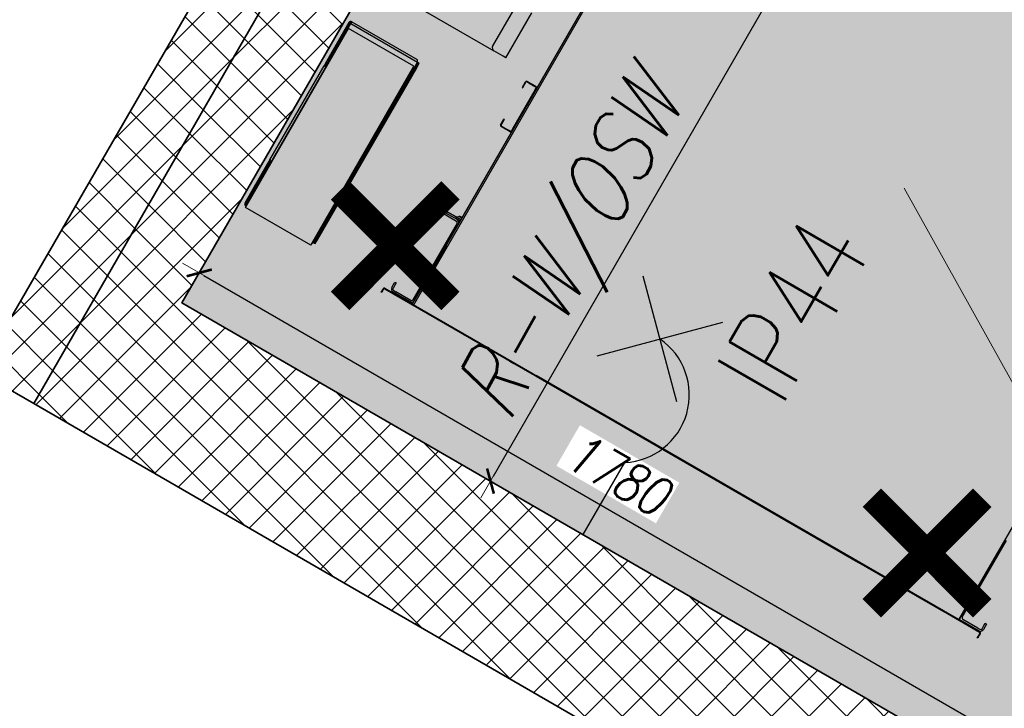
# Model space of a CAD drawing. Header units: millimetres. Extents: x 558 to 24951, y -5755 to 7551.
# Tile 5 of 32: x 23168 to 23357, y 6625 to 6757. Entities that reach past the tile are written whole.
import ezdxf

# ---------------------------------------------------------------- set-up
doc = ezdxf.new("R2010")
doc.units = ezdxf.units.MM
doc.layers.get('0').update_dxf_attribs({"color": 252})
doc.layers.get('Defpoints').update_dxf_attribs({"color": 252})
doc.layers.add('FBThlon- Ośw. podstawowe', color=5, linetype='Continuous')
doc.layers.add('K_Dzwig', color=252, linetype='Continuous')
for name, color, linetype, lineweight in [('K_Grube', 252, 'Continuous', 35), ('K_Kreskowanie', 252, 'Continuous', 5), ('K_Opis_zmienny', 252, 'Continuous', 13), ('K_Wyburzenia', 252, 'Continuous', 5), ('K_Wymiarowanie', 252, 'Continuous', 13)]:
    doc.layers.add(name, color=color, linetype=linetype, lineweight=lineweight)
doc.styles.add('FBThlon - legenda', font='simplex.shx', dxfattribs={"width": 0.8})
doc.styles.add('ROMANSpochyły', font='romans.shx', dxfattribs={"width": 0.8, "oblique": 15})
doc.styles.add('Zwykły 50', font='romans.shx', dxfattribs={"width": 0.8, "oblique": 10, "height": 7.5})
doc.dimstyles.new('Skala_50', dxfattribs={"dimtxt": 7.5, "dimasz": 1, "dimexe": 1.25, "dimexo": 0.625, "dimgap": 3, "dimtad": 1, "dimdec": 1, "dimlfac": 10, "dimrnd": 0.5, "dimdsep": 46, "dimtxsty": 'Zwykły 50', "dimblk": 'Wymiar', "dimcen": 2.5, "dimse1": 1, "dimse2": 1, "dimazin": 0, "dimtfac": 1, "dimtdec": 1, "dimtix": 1, "dimtmove": 0, "dimatfit": 3, "dimfxl": 1, "dimtfill": 1, "dimarcsym": 0})
pattern_1 = [(45, (2962.861, -2454.189), (-3.5921024, 3.5921024), []), (135, (2962.861, -2454.189), (-3.5921024, -3.5921024), [])]

# ---------------------------------------------------------------- blocks, each defined once
blk = doc.blocks.new('kabina')
at = {"layer": 'K_Dzwig'}
for p, q in [((17788.31, -7356.88), (17788.31, -7159.85)), ((17788.01, -7254.61), (17788.01, -7356.88)), ((17909.31, -7356.88), (17909.31, -7284.47)), ((17779.96, -7306.95), (17779.96, -7296.95)), ((17776.66, -7306.35), (17776.66, -7298.25)), ((17755.76, -7306.95), (17777.26, -7306.95)), ((17779.36, -7306.95), (17777.26, -7306.95)), ((17779.96, -7306.95), (17779.36, -7306.95)), ((17785.75, -7308.97), (17785.75, -7308.85)), ((17786.42, -7308.85), (17785.75, -7308.85)), ((17786.42, -7308.97), (17785.75, -7308.97)), ((17786.42, -7308.85), (17786.42, -7308.97)), ((17786.52, -7308.85), (17786.42, -7308.85)), ((17786.42, -7308.97), (17786.52, -7308.97)), ((17786.52, -7308.97), (17786.52, -7308.85)), ((17786.94, -7308.85), (17786.52, -7308.85)), ((17786.94, -7308.97), (17786.52, -7308.97)), ((17787.04, -7308.85), (17786.94, -7308.85)), ((17786.94, -7308.85), (17786.94, -7308.97)), ((17786.94, -7308.97), (17787.04, -7308.97)), ((17787.04, -7308.97), (17787.04, -7308.85)), ((17787.77, -7308.85), (17787.04, -7308.85)), ((17787.77, -7308.97), (17787.04, -7308.97)), ((17787.77, -7308.97), (17787.77, -7308.85)), ((17785.51, -7309.09), (17785.63, -7309.09)), ((17785.51, -7310.25), (17785.51, -7309.09)), ((17785.63, -7310.25), (17785.51, -7310.25)), ((17785.51, -7310.25), (17785.51, -7310.35)), ((17785.51, -7310.35), (17785.63, -7310.35)), ((17785.63, -7310.25), (17785.63, -7309.09)), ((17785.63, -7310.35), (17785.63, -7310.25)), ((17787.89, -7309.09), (17788.01, -7309.09)), ((17787.89, -7309.45), (17787.89, -7309.09)), ((17788.01, -7309.45), (17787.89, -7309.45)), ((17787.89, -7309.45), (17787.89, -7309.55)), ((17787.89, -7309.55), (17788.01, -7309.55)), ((17787.89, -7309.55), (17787.89, -7318.15)), ((17750.66, -7316.18), (17750.46, -7316.18)), ((17750.46, -7316.18), (17750.46, -7324.78)), ((17750.66, -7316.18), (17750.66, -7324.78)), ((17750.86, -7315.78), (17765.33, -7315.78)), ((17750.86, -7315.78), (17750.86, -7316.18)), ((17750.86, -7316.18), (17765.66, -7316.18)), ((17750.86, -7356.18), (17750.86, -7316.18)), ((17765.66, -7356.18), (17765.66, -7316.18)), ((17765.66, -7316.18), (17765.86, -7316.18)), ((17766.06, -7316.18), (17765.86, -7316.18)), ((17765.86, -7316.18), (17765.86, -7317.18)), ((17766.06, -7317.18), (17766.06, -7316.18)), ((17750.96, -7356.88), (17750.96, -7317.18)), ((17765.46, -7317.18), (17750.96, -7317.18)), ((17765.46, -7356.88), (17765.46, -7317.18)), ((17765.86, -7317.18), (17766.06, -7317.18)), ((17765.86, -7355.18), (17765.86, -7317.18)), ((17766.06, -7355.18), (17766.06, -7317.18)), ((17785.63, -7317.35), (17785.51, -7317.35)), ((17785.51, -7317.35), (17785.51, -7317.45)), ((17785.51, -7317.45), (17785.63, -7317.45)), ((17785.51, -7318.61), (17785.51, -7317.45)), ((17785.63, -7317.45), (17785.63, -7317.35)), ((17785.63, -7318.61), (17785.63, -7317.45)), ((17788.01, -7318.15), (17787.89, -7318.15)), ((17787.89, -7318.15), (17787.89, -7318.25)), ((17787.89, -7318.25), (17788.01, -7318.25)), ((17787.89, -7318.25), (17787.89, -7318.61)), ((17785.51, -7318.61), (17785.63, -7318.61)), ((17785.75, -7318.85), (17785.75, -7318.73)), ((17785.75, -7318.73), (17786.42, -7318.73)), ((17785.75, -7318.85), (17786.42, -7318.85)), ((17786.42, -7318.73), (17786.42, -7318.85)), ((17786.52, -7318.73), (17786.42, -7318.73)), ((17786.42, -7318.85), (17786.52, -7318.85)), ((17786.52, -7318.85), (17786.52, -7318.73)), ((17786.52, -7318.73), (17786.94, -7318.73)), ((17786.52, -7318.85), (17786.94, -7318.85)), ((17786.94, -7318.73), (17786.94, -7318.85)), ((17787.04, -7318.73), (17786.94, -7318.73)), ((17786.94, -7318.85), (17787.04, -7318.85)), ((17787.04, -7318.85), (17787.04, -7318.73)), ((17787.77, -7318.73), (17787.04, -7318.73)), ((17787.77, -7318.85), (17787.04, -7318.85)), ((17787.77, -7318.73), (17787.77, -7318.85)), ((17787.89, -7318.61), (17788.01, -7318.61)), ((17750.66, -7324.78), (17750.46, -7324.78)), ((17750.46, -7324.78), (17750.46, -7325.78)), ((17750.46, -7325.78), (17750.66, -7325.78)), ((17750.46, -7346.58), (17750.46, -7325.78)), ((17750.66, -7325.78), (17750.66, -7324.78)), ((17783.01, -7339.83), (17783.01, -7339.13)), ((17783.31, -7339.13), (17783.31, -7339.83)), ((17783.61, -7338.53), (17784.11, -7338.53)), ((17784.11, -7338.83), (17783.61, -7338.83)), ((17784.11, -7338.53), (17787.41, -7338.53)), ((17784.11, -7338.83), (17787.41, -7338.83)), ((17784.51, -7338.53), (17784.51, -7338.23)), ((17784.51, -7338.23), (17785.01, -7338.23)), ((17785.01, -7338.16), (17786.89, -7338.16)), ((17786.89, -7338.23), (17785.01, -7338.23)), ((17786.89, -7338.23), (17787.3, -7338.23)), ((17787.41, -7338.23), (17787.3, -7338.23)), ((17787.71, -7337.83), (17787.71, -7337.74)), ((17787.71, -7337.93), (17787.71, -7337.83)), ((17787.71, -7339.13), (17787.71, -7356.13)), ((17909.61, -7356.13), (17909.61, -7339.13)), ((17783.01, -7340.33), (17783.01, -7339.83)), ((17783.31, -7340.33), (17783.01, -7340.33)), ((17783.31, -7339.83), (17783.31, -7340.33)), ((17788.01, -7344.78), (17788.01, -7356.13)), ((17788.31, -7356.87), (17788.31, -7343.82)), ((17909.31, -7356.63), (17909.31, -7343.82)), ((17909.31, -7344.72), (17909.31, -7344.82)), ((17909.31, -7356.13), (17909.31, -7344.82)), ((17750.66, -7346.58), (17750.46, -7346.58)), ((17750.46, -7346.58), (17750.46, -7347.58)), ((17750.66, -7347.58), (17750.66, -7346.58)), ((17750.46, -7347.58), (17750.66, -7347.58)), ((17750.46, -7347.58), (17750.46, -7356.18)), ((17750.66, -7347.58), (17750.66, -7356.18)), ((17750.66, -7356.18), (17750.46, -7356.18)), ((17750.86, -7356.18), (17750.86, -7356.58)), ((17750.86, -7356.18), (17750.96, -7356.18)), ((17765.46, -7356.18), (17765.66, -7356.18)), ((17765.66, -7356.18), (17765.86, -7356.18)), ((17766.06, -7355.18), (17765.86, -7355.18)), ((17765.86, -7355.18), (17765.86, -7356.18)), ((17765.86, -7356.18), (17766.06, -7356.18)), ((17766.06, -7356.18), (17766.06, -7355.18)), ((17783.01, -7355.43), (17783.01, -7354.93)), ((17783.01, -7354.93), (17783.31, -7354.93)), ((17783.01, -7356.13), (17783.01, -7355.43)), ((17783.31, -7354.93), (17783.31, -7355.43)), ((17783.31, -7355.43), (17783.31, -7356.13)), ((17788.01, -7356.88), (17788.01, -7356.13)), ((17909.31, -7356.01), (17909.31, -7356.64)), ((17909.31, -7356.13), (17909.31, -7356.51)), ((17914.01, -7355.43), (17914.01, -7354.93)), ((17914.01, -7354.93), (17914.31, -7354.93)), ((17914.01, -7356.13), (17914.01, -7355.43)), ((17914.31, -7354.93), (17914.31, -7355.43)), ((17914.31, -7355.43), (17914.31, -7356.13)), ((17750.96, -7356.58), (17750.86, -7356.58)), ((17765.46, -7356.88), (17750.96, -7356.88)), ((17781.69, -7357.58), (17781.69, -7357.12)), ((17781.69, -7357.88), (17781.69, -7357.58)), ((17781.81, -7357.88), (17781.69, -7357.88)), ((17781.81, -7357.58), (17781.81, -7357.12)), ((17781.81, -7357.58), (17781.81, -7357.88)), ((17781.93, -7356.88), (17814.61, -7356.88)), ((17781.93, -7357), (17814.61, -7357)), ((17783.61, -7356.43), (17784.11, -7356.43)), ((17784.11, -7356.73), (17783.61, -7356.73)), ((17787.41, -7356.43), (17784.11, -7356.43)), ((17788.01, -7356.73), (17784.11, -7356.73)), ((17784.83, -7356.88), (17784.83, -7356.76)), ((17784.83, -7356.76), (17784.97, -7356.76)), ((17784.97, -7356.76), (17787.28, -7356.76)), ((17787.28, -7356.76), (17787.64, -7356.76)), ((17787.64, -7356.76), (17787.89, -7356.76)), ((17787.89, -7356.88), (17787.89, -7356.76)), ((17809.73, -7357), (17810.61, -7357)), ((17814.61, -7356.88), (17815.57, -7356.88)), ((17814.61, -7357), (17815.57, -7357)), ((17909.18, -7356.88), (17815.47, -7356.88)), ((17815.57, -7356.88), (17891.11, -7356.88)), ((17815.57, -7357), (17887.11, -7357)), ((17887.11, -7357), (17905.93, -7357)), ((17891.11, -7356.88), (17905.45, -7356.88)), ((17913.95, -7356.88), (17905.45, -7356.88)), ((17913.95, -7357), (17905.93, -7357)), ((17909.31, -7356.51), (17909.31, -7356.64)), ((17909.31, -7356.64), (17909.31, -7356.88)), ((17909.31, -7356.76), (17910.03, -7356.76)), ((17913.21, -7356.43), (17909.91, -7356.43)), ((17910.03, -7356.76), (17912.34, -7356.76)), ((17912.34, -7356.76), (17913.88, -7356.76)), ((17912.49, -7356.76), (17912.49, -7356.88)), ((17913.21, -7356.43), (17913.71, -7356.43)), ((17914.07, -7357.78), (17914.07, -7357.12)), ((17914.07, -7358.08), (17914.07, -7357.78)), ((17914.19, -7358.08), (17914.07, -7358.08)), ((17914.19, -7357.78), (17914.19, -7357.12)), ((17914.19, -7357.78), (17914.19, -7358.08))]:
    blk.add_line(p, q, dxfattribs=at)
for centre, radius, start, end in [((17777.26, -7306.35), 0.6, 180, 270), ((17785.75, -7309.09), 0.24, 90, 180), ((17785.75, -7309.09), 0.12, 90, 180), ((17787.77, -7309.09), 0.24, 0, 90), ((17787.77, -7309.09), 0.12, 0, 90), ((17750.86, -7316.18), 0.4, 90, 180), ((17750.86, -7316.18), 0.2, 90, 180), ((17785.75, -7318.61), 0.24, 180, 270), ((17785.75, -7318.61), 0.12, 180, 270), ((17787.77, -7318.61), 0.12, 270, 0), ((17787.77, -7318.61), 0.24, 270, 0), ((17783.61, -7339.13), 0.6, 90, 180), ((17783.61, -7339.13), 0.3, 90, 180), ((17785.01, -7337.66), 0.5, 180, 270), ((17786.89, -7337.66), 0.5, 270, 325.1713), ((17787.71, -7338.23), 0.5, 126.9293, 145.1713), ((17787.41, -7339.13), 0.6, 0, 90), ((17787.41, -7339.13), 0.3, 0, 90), ((17750.86, -7356.18), 0.4, 180, 270), ((17750.86, -7356.18), 0.2, 180, 270), ((17783.61, -7356.13), 0.6, 180, 270), ((17783.61, -7356.13), 0.3, 180, 270), ((17787.41, -7356.13), 0.3, 270, 0), ((17909.91, -7356.13), 0.3, 180, 270), ((17913.71, -7356.13), 0.3, 270, 0), ((17913.44, -7356), 0.872, 299.8967, 351.6756), ((17781.93, -7357.12), 0.24, 90, 180), ((17781.93, -7357.12), 0.12, 90, 180), ((17913.95, -7357.12), 0.24, 0, 90), ((17913.95, -7357.12), 0.12, 0, 90)]:
    blk.add_arc(centre, radius, start, end, dxfattribs=at)
for points, knots in [([(17765.66, -7316.18), (17765.63, -7316.13), (17765.58, -7316.03), (17765.5, -7315.9), (17765.42, -7315.81), (17765.36, -7315.78), (17765.33, -7315.78), (17765.33, -7315.78)], [0, 0, 0, 0, 0.242453, 0.485052, 0.72766, 0.970257, 1, 1, 1, 1]), ([(17788.01, -7337.83), (17788.01, -7337.81), (17788, -7337.78), (17787.97, -7337.75), (17787.91, -7337.73), (17787.84, -7337.73), (17787.75, -7337.73), (17787.64, -7337.75), (17787.53, -7337.78), (17787.45, -7337.81), (17787.41, -7337.83)], [0, 0, 0, 0, 0.12588, 0.248882, 0.370299, 0.491473, 0.613756, 0.738462, 0.86683, 1, 1, 1, 1]), ([(17787.41, -7338.53), (17787.45, -7338.53), (17787.52, -7338.52), (17787.63, -7338.49), (17787.74, -7338.43), (17787.83, -7338.36), (17787.91, -7338.27), (17787.96, -7338.16), (17788, -7338.05), (17788.01, -7337.97), (17788.01, -7337.93)], [0, 0, 0, 0, 0.12588, 0.248882, 0.370299, 0.491473, 0.613756, 0.738462, 0.86683, 1, 1, 1, 1]), ([(17787.41, -7338.23), (17787.43, -7338.23), (17787.46, -7338.22), (17787.52, -7338.21), (17787.57, -7338.18), (17787.62, -7338.14), (17787.66, -7338.1), (17787.69, -7338.04), (17787.7, -7337.98), (17787.71, -7337.95), (17787.71, -7337.93)], [0, 0, 0, 0, 0.137366, 0.262722, 0.379719, 0.492821, 0.606948, 0.726897, 0.856818, 1, 1, 1, 1]), ([(17765.46, -7356.5), (17765.47, -7356.49), (17765.51, -7356.46), (17765.57, -7356.35), (17765.63, -7356.24), (17765.65, -7356.19), (17765.66, -7356.18)], [0, 0, 0, 0, 0.153268, 0.552149, 0.951091, 1, 1, 1, 1])]:
    blk.add_open_spline(points, degree=3, knots=knots, dxfattribs=at)
blk = doc.blocks.new('Wymiar')
for p, q in [((0, -5), (0, 5)), ((-3.75, 0), (3.75, 0))]:
    blk.add_line(p, q)
at = {"const_width": 0.5}
blk.add_lwpolyline([(-1.77, -1.77), (1.77, 1.77)], dxfattribs=at)
blk = doc.blocks.new('*D711')
at = {"layer": 'Defpoints', "color": 0}
for p in [(23337.26, 6890.36), (23221.26, 6689.44), (23258.07, 6668.19)]:
    blk.add_point(p, dxfattribs=at)
at = {"layer": 'K_Wymiarowanie', "color": 0, "lineweight": -2, "ltscale": 5}
blk.add_line((23373.57, 6868.24), (23258.57, 6669.05), dxfattribs=at)
at = {"layer": 'K_Wymiarowanie', "color": 0, "linetype": 'ByBlock', "lineweight": -2}
for p, rotation in [((23374.07, 6869.1), 60.00000000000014), ((23258.07, 6668.19), 240.0000000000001)]:
    blk.add_blockref('Wymiar', p, dxfattribs=dict(at, rotation=rotation))
at = {"layer": 'K_Wymiarowanie', "color": 0, "ltscale": 5, "insert": (23310.22, 6772.02), "char_height": 7.5, "attachment_point": 5, "rotation": 60, "style": 'Zwykły 50', "bg_fill": 3, "box_fill_scale": 1.1, "bg_fill_color": 256, "bg_fill_true_color": 13158600, "bg_fill_transparency": 0}
blk.add_mtext('2320', dxfattribs=at)
blk = doc.blocks.new('*D809')
at = {"layer": 'Defpoints', "color": 0}
for p in [(23206.27, 6715.36), (23360.42, 6626.36), (23356.26, 6619.16)]:
    blk.add_point(p, dxfattribs=at)
at = {"layer": 'K_Wymiarowanie', "color": 0, "lineweight": -2, "ltscale": 5}
blk.add_line((23202.98, 6707.66), (23355.4, 6619.66), dxfattribs=at)
at = {"layer": 'K_Wymiarowanie', "color": 0, "linetype": 'ByBlock', "lineweight": -2}
for p, rotation in [((23202.11, 6708.16), 150.0000000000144), ((23356.26, 6619.16), 330.0000000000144)]:
    blk.add_blockref('Wymiar', p, dxfattribs=dict(at, rotation=rotation))
at = {"layer": 'K_Wymiarowanie', "color": 0, "ltscale": 5, "insert": (23282.56, 6669.5), "char_height": 7.5, "attachment_point": 5, "rotation": 330, "style": 'Zwykły 50', "bg_fill": 3, "box_fill_scale": 1.1, "bg_fill_color": 256, "bg_fill_true_color": 13158600, "bg_fill_transparency": 0}
blk.add_mtext('1780', dxfattribs=at)
blk = doc.blocks.new('*U884')
at = {"color": 0}
for points in [[(31.08, 14.84), (48.75, -2.84)], [(31.08, -2.84), (48.75, 14.84)], [(0, 0), (16, 0)]]:
    blk.add_lwpolyline(points, dxfattribs=at)
blk.add_arc((26.95, 7), 13, 212.579, 355.5883, dxfattribs=at)
at = {"color": 0, "insert": (39.92, -5.84), "char_height": 15, "width": 29.5777, "attachment_point": 1, "style": 'FBThlon - legenda'}
blk.add_mtext('IP44', dxfattribs=at)

msp = doc.modelspace()

# ---------------------------------------------------------------- hatches: boundary and pattern name
at = {"layer": 'K_Kreskowanie', "ltscale": 5}
h = msp.add_hatch(dxfattribs=at)
h.set_pattern_fill('ANSI37', color=256, scale=1.6)
h.set_pattern_definition(pattern_1)
h.paths.add_polyline_path([(23007.059, 7098.317), (22767.559, 6683.491), (22861.955, 6628.991), (22866.955, 6637.651), (22827.984, 6660.151), (22841.984, 6684.4), (22808.209, 6703.9), (22875.301, 6820.107), (22954.976, 6774.107), (22959.976, 6782.767), (22880.301, 6828.767), (23028.709, 7085.817), (23106.652, 7040.817), (23041.652, 6928.234), (23050.312, 6923.234), (23115.312, 7035.817), (23193.254, 6990.817), (23128.254, 6878.234), (23136.914, 6873.234), (23201.914, 6985.817), (23298.909, 6929.817), (23164.909, 6697.722), (23052.326, 6762.722), (22951.826, 6588.651), (22944.898, 6592.651), (22939.898, 6583.991), (22962.414, 6570.991), (22967.414, 6579.651), (22960.486, 6583.651), (22994.986, 6643.407), (23073.795, 6597.907), (23039.295, 6538.151), (23028.036, 6544.651), (23023.036, 6535.991), (23094.05, 6494.991), (23099.05, 6503.651), (23047.955, 6533.151), (23087.455, 6601.567), (23047.618, 6624.567), (23103.618, 6721.562), (23170.302, 6683.062), (23309.302, 6923.817), (23369.923, 6888.817), (23389.923, 6923.458), (23179.479, 7044.958), (23206.479, 7091.723), (23171.838, 7111.723), (23144.838, 7064.958), (23008.872, 7143.458), (22988.872, 7108.817)])
h.paths.add_polyline_path([(23038.957, 6629.567), (22999.986, 6652.067), (23055.986, 6749.062), (23094.957, 6726.562)], flags=16)
h.paths.add_polyline_path([(22803.209, 6695.24), (22828.324, 6680.74), (22819.324, 6665.151), (22794.209, 6679.651)], flags=16)
h = msp.add_hatch(dxfattribs=at)
h.set_pattern_fill('ANSI37', color=256, scale=1.6)
h.set_pattern_definition(pattern_1)
h.paths.add_polyline_path([(23314.792, 6903.327), (23362.423, 6875.827), (23369.923, 6888.817), (23309.302, 6923.817), (23170.302, 6683.062), (23350.435, 6579.062), (23489.435, 6819.817), (23467.784, 6832.317), (23460.284, 6819.327), (23468.944, 6814.327), (23352.944, 6613.409), (23198.792, 6702.409)])
at = {"layer": 'K_Wyburzenia'}
h = msp.add_hatch(dxfattribs=at)
h.set_pattern_fill('AR-CONC', color=256, scale=0.05)
h.set_pattern_definition([(50, (21774.1485, 10065.275), (9.109233, -0.796954), [0.9525, -10.4775]), (355, (21774.1485, 10065.275), (-1.76217, 9.552842), [0.762, -8.38203]), (100.45144, (21774.908, 10065.209), (7.347062, 8.755888), [0.8095, -8.904512]), (46.1842, (21774.148, 10067.815), (13.553952, -2.102116), [1.42875, -15.71625]), (96.63556, (21775.278, 10067.64), (11.870207, 12.371306), [1.21425, -13.35678]), (351.18415, (21774.148, 10067.815), (11.870207, 12.371306), [1.143, -12.572987]), (21, (21775.4185, 10067.18), (7.58072, -5.11326), [0.9525, -10.4775]), (326, (21775.4185, 10067.18), (3.090101, 9.209398), [0.762, -8.382]), (71.45145, (21776.05, 10066.754), (10.67082, 4.096138), [0.8095, -8.904497]), (37.5, (21774.1485, 10065.2752), (0.1544302, 4.227752), [0, -8.2804, 0, -8.509, 0, -8.41375]), (7.5, (21774.1485, 10065.275), (3.340983, 5.009029), [0, -4.8514, 0, -8.0899, 0, -3.20675]), (327.5, (21771.3164, 10065.2752), (6.7795298, -0.2864372), [0, -3.175, 0, -9.906, 0, -13.1445]), (317.5, (21770.0464, 10065.275), (7.406459, 1.271325), [0, -4.1275, 0, -6.5786, 0, -9.3345])])
h.paths.add_polyline_path([(23314.792, 6903.327), (23468.944, 6814.327), (23352.944, 6613.409), (23198.792, 6702.409)])

# ---------------------------------------------------------------- linework, layer by layer
at = {"layer": 'K_Grube', "ltscale": 5}
for p, q in [((23164.909, 6697.722), (23298.909, 6929.817)), ((23170.302, 6683.062), (23309.302, 6923.817)), ((23198.792, 6702.409), (23314.792, 6903.327)), ((23103.618, 6721.562), (23170.302, 6683.062)), ((23352.944, 6613.409), (23198.792, 6702.409)), ((23350.435, 6579.062), (23170.302, 6683.062))]:
    msp.add_line(p, q, dxfattribs=at)
at = {"layer": 'K_Opis_zmienny'}
msp.add_line((23430.959, 6556.822), (23337.54, 6724.44), dxfattribs=at)
at = {"layer": 'K_Wyburzenia'}
msp.add_lwpolyline([(23314.792, 6903.327), (23468.944, 6814.327), (23352.944, 6613.409), (23198.792, 6702.409)], close=True, dxfattribs=at)
msp.add_lwpolyline([(23314.792, 6903.327), (23468.944, 6814.327), (23352.944, 6613.409), (23198.792, 6702.409)], close=True, dxfattribs=at)
at = {"layer": 'K_Wyburzenia', "const_width": 5}
for points in [[(23229.166, 6723.996), (23250.379, 6702.783)], [(23250.379, 6723.996), (23229.166, 6702.783)], [(23331.357, 6664.996), (23352.57, 6643.783)], [(23352.57, 6664.996), (23331.357, 6643.783)]]:
    msp.add_lwpolyline(points, dxfattribs=at)

# ---------------------------------------------------------------- block references
at = {"layer": 'K_Grube', "rotation": 329.999999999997}
msp.add_blockref('kabina', (11516.626, 21967.44), dxfattribs=at)

# ---------------------------------------------------------------- next in the draw order: dimensions: what is measured, and where the dimension line sits
at = {"layer": 'K_Wymiarowanie', "ltscale": 5}
dim = msp.add_aligned_dim(p1=(23337.256, 6890.357), p2=(23221.256, 6689.439), distance=42.504, dimstyle='Skala_50', dxfattribs=at)
dim.commit()
dim.dimension.update_dxf_attribs({"geometry": '*D711', "text_midpoint": (23310.22, 6772.021)})

# ---------------------------------------------------------------- next in the draw order: dimensions: what is measured, and where the dimension line sits
dim = msp.add_aligned_dim(p1=(23206.27, 6715.362), p2=(23360.423, 6626.362), distance=-8.318, dimstyle='Skala_50', dxfattribs=at)
dim.commit()
dim.dimension.update_dxf_attribs({"geometry": '*D809', "text_midpoint": (23282.563, 6669.504)})

# ---------------------------------------------------------------- next in the draw order: block references
at = {"layer": 'FBThlon- Ośw. podstawowe', "rotation": 60.00000000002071}
msp.add_blockref('*U884', (23275.868, 6657.909), dxfattribs=at)

# ---------------------------------------------------------------- next in the draw order: texts
at = {"layer": 'FBThlon- Ośw. podstawowe', "insert": (23250.16, 6685.378), "char_height": 13, "width": 70.20612, "attachment_point": 1, "rotation": 61.11641, "style": 'ROMANSpochyły'}
msp.add_mtext('R-W/OSW', dxfattribs=at)

doc.saveas('drawing.dxf')
